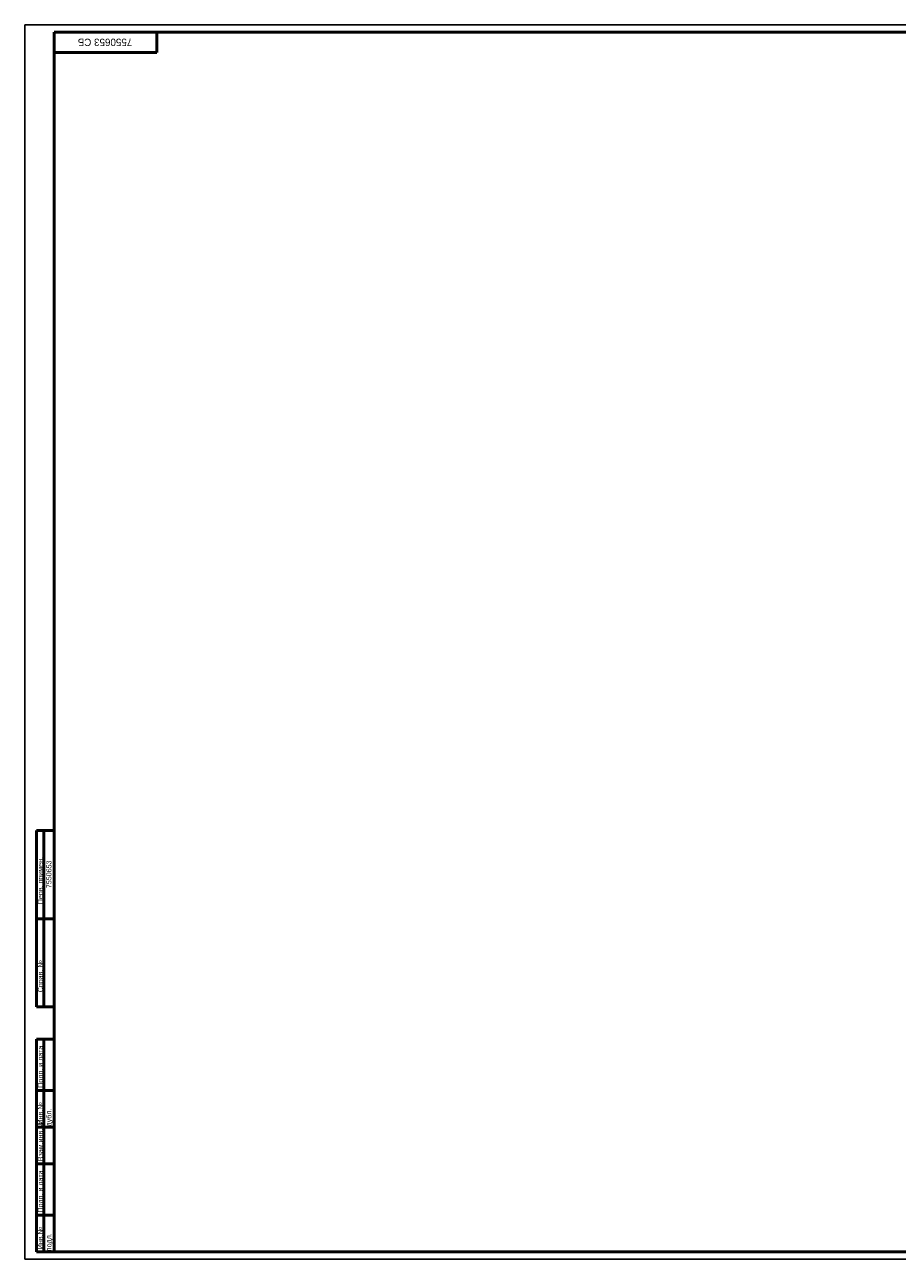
# Model space of a CAD drawing. Header units: millimetres. Extents: x 0 to 5862, y -153 to 841.
# Tile 1 of 6: x 0 to 594, y 0 to 841. Entities that reach past the tile are written whole.
import ezdxf

# ---------------------------------------------------------------- set-up
doc = ezdxf.new("R2010")
doc.units = ezdxf.units.MM

# ---------------------------------------------------------------- blocks, each defined once
blk = doc.blocks.new('_FR1Страница_1')
at = {"color": 7, "linetype": 'Continuous', "lineweight": 25}
for p, q in [((0, 841), (0, 0)), ((1189, 841), (0, 841)), ((0, 0), (1189, 0))]:
    blk.add_line(p, q, dxfattribs=at)
at = {"color": 7, "linetype": 'Continuous', "lineweight": 50}
for p, q in [((20, 5), (20, 836)), ((20, 836), (1184, 836)), ((90, 822), (90, 836)), ((20, 822), (90, 822)), ((8, 292), (8, 172)), ((8, 292), (20, 292)), ((13, 292), (13, 172)), ((8, 232), (20, 232)), ((8, 172), (20, 172)), ((8, 5), (8, 150)), ((8, 150), (20, 150)), ((13, 150), (13, 5)), ((8, 115), (20, 115)), ((8, 90), (20, 90)), ((20, 65), (8, 65)), ((8, 30), (20, 30)), ((20, 5), (8, 5)), ((1184, 5), (20, 5))]:
    blk.add_line(p, q, dxfattribs=at)
at = {"color": 7}
for s, insert, char_height, width, attachment_point, rotation in [('\\pl0.5;{\\fT-FLEX Type A|b0|i0;\\l\\C250;7550653 СБ\\P}', (55, 829), 5, 72.5, 5, 180), ('\\pl0.5;{\\fT-FLEX Type A|b0|i0;\\l\\C250;       Перв. примен.\\P}', (8.875, 232), 3.5, 61.75, 1, 90), ('\\pl0.5;{\\fT-FLEX Type A|b0|i0;\\l\\C250;7550653\\P}', (16.5, 262), 3.5, 61.75, 5, 90), ('\\pl0.5;{\\fT-FLEX Type A|b0|i0;\\l\\C250;       Справ. №\\P}', (8.875, 172), 3.5, 61.75, 1, 90), ('\\pl0.5;{\\fT-FLEX Type A|b0|i0;\\l\\C250;\\P}', (16.5, 202), 3.5, 61.75, 5, 90), ('\\pl0.5;{\\fT-FLEX Type A|b0|i0;\\l\\C250; Подп. и дата\\P}', (8.875, 115), 3.5, 36.75, 1, 90), ('\\pl0.5;{\\fT-FLEX Type A|b0|i0;\\l\\C250;\\P}', (16.5, 132.5), 3.5, 36.75, 5, 90), ('\\pl0.5;{\\fT-FLEX Type A|b0|i0;\\l\\C250; Инв.№ дубл.\\P}', (8.875, 90), 3.5, 26.75, 1, 90), ('\\pl0.5;{\\fT-FLEX Type A|b0|i0;\\l\\C250;\\P}', (16.5, 102.5), 3.5, 26.75, 5, 90), ('\\pl0.5;{\\fT-FLEX Type A|b0|i0;\\l\\C250; Взам.инв.№\\P}', (8.875, 65), 3.5, 26.75, 1, 90), ('\\pl0.5;{\\fT-FLEX Type A|b0|i0;\\l\\C250;\\P}', (16.5, 77.5), 3.5, 26.75, 5, 90), ('\\pl0.5;{\\fT-FLEX Type A|b0|i0;\\l\\C250; Подп. и дата\\P}', (8.875, 30), 3.5, 36.75, 1, 90), ('\\pl0.5;{\\fT-FLEX Type A|b0|i0;\\l\\C250;\\P}', (16.5, 47.5), 3.5, 36.75, 5, 90), ('\\pl0.5;{\\fT-FLEX Type A|b0|i0;\\l\\C250; Инв.№ подл.\\P}', (8.875, 5), 3.5, 26.75, 1, 90), ('\\pl0.5;{\\fT-FLEX Type A|b0|i0;\\l\\C250;\\H0.857143x;\\P}', (16.5, 17.5), 3.5, 26.75, 5, 90)]:
    blk.add_mtext(s, dxfattribs=dict(at, insert=insert, char_height=char_height, width=width, attachment_point=attachment_point, rotation=rotation))
blk = doc.blocks.new('Страница_1')
blk.add_blockref('_FR1Страница_1', (0, 0))

msp = doc.modelspace()

# ---------------------------------------------------------------- block references
msp.add_blockref('Страница_1', (0, 0))

doc.saveas('drawing.dxf')
